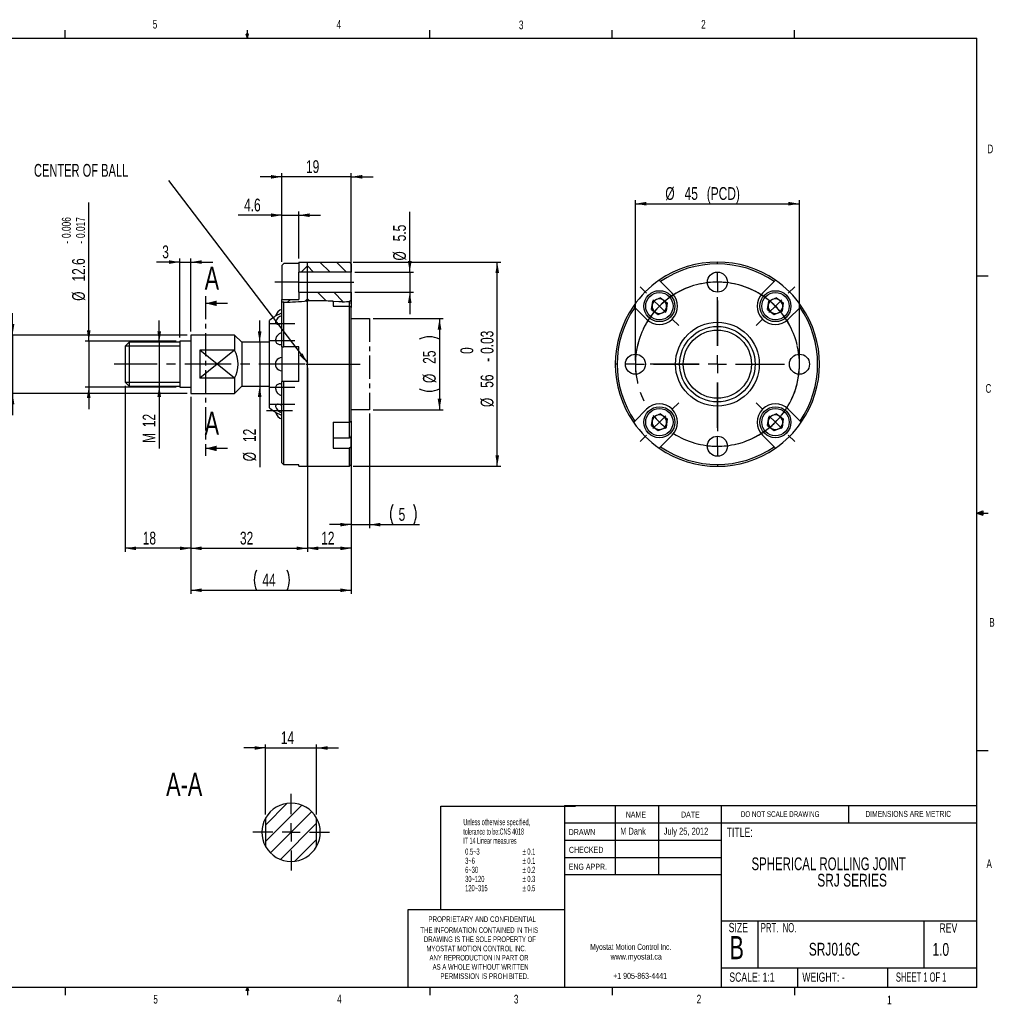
# Model space of a CAD drawing. Extents: x 11 to 421, y 5 to 275.
# Tile 2 of 2: x 153 to 421, y 5 to 275. Entities that reach past the tile are written whole.
import ezdxf
from ezdxf.enums import TextEntityAlignment as Align

# ---------------------------------------------------------------- set-up
doc = ezdxf.new("R2010")
doc.units = 0
doc.linetypes.add('CENTER', pattern=[10.16, 6.35, -1.27, 1.27, -1.27])
doc.linetypes.add('CENTERX2', pattern=[20.32, 12.7, -2.54, 2.54, -2.54])
doc.layers.get('0').update_dxf_attribs({"linetype": 'CONTINUOUS'})
doc.layers.add('FORMAT', color=7, linetype='CONTINUOUS')
doc.dimstyles.new('SLDDIMSTYLE0', dxfattribs={"dimtxt": 3.5, "dimasz": 3, "dimexe": 0, "dimexo": 0.0625, "dimgap": 0.875, "dimtad": 1, "dimrnd": 1e-09, "dimzin": 12, "dimsah": 1, "dimcen": 0.09, "dimazin": 3, "dimtfac": 1, "dimtmove": 0, "dimatfit": 3})
doc.dimstyles.new('SLDDIMSTYLE1', dxfattribs={"dimtxt": 3.5, "dimasz": 3, "dimexe": 0, "dimexo": 0.0625, "dimgap": 0.875, "dimtad": 1, "dimrnd": 1e-09, "dimzin": 12, "dimsah": 1, "dimcen": 0.09, "dimazin": 3, "dimtol": 1, "dimtm": 0.03, "dimtfac": 1, "dimtofl": 0, "dimtmove": 0, "dimatfit": 3})
doc.dimstyles.new('SLDDIMSTYLE2', dxfattribs={"dimtxt": 3.5, "dimasz": 3, "dimexe": 0, "dimexo": 0.0625, "dimgap": 0.875, "dimtad": 1, "dimrnd": 1e-09, "dimzin": 12, "dimsah": 1, "dimcen": 0.09, "dimazin": 3, "dimtfac": 1, "dimtofl": 0, "dimtmove": 0, "dimatfit": 3})
doc.dimstyles.new('SLDDIMSTYLE3', dxfattribs={"dimtxt": 3.5, "dimasz": 3, "dimexe": 0, "dimexo": 0.0625, "dimgap": 0.875, "dimtad": 1, "dimrnd": 1e-09, "dimzin": 12, "dimsah": 1, "dimcen": 0.09, "dimazin": 3, "dimtfac": 1, "dimtmove": 0, "dimatfit": 3})
doc.dimstyles.new('SLDDIMSTYLE4', dxfattribs={"dimtxt": 3.5, "dimasz": 3, "dimexe": 0, "dimexo": 0.0625, "dimgap": 0.875, "dimtad": 1, "dimrnd": 1e-09, "dimzin": 12, "dimsah": 1, "dimcen": 0.09, "dimazin": 3, "dimtfac": 1, "dimtmove": 0, "dimatfit": 3})
doc.dimstyles.new('SLDDIMSTYLE5', dxfattribs={"dimtxt": 3.5, "dimasz": 3, "dimexe": 0, "dimexo": 0.0625, "dimgap": 0.875, "dimtad": 1, "dimrnd": 1e-09, "dimzin": 12, "dimsah": 1, "dimcen": 0.09, "dimazin": 3, "dimtol": 1, "dimtp": -0.006, "dimtm": 0.017, "dimtfac": 1, "dimtmove": 0, "dimatfit": 3})
doc.dimstyles.new('SLDDIMSTYLE6', dxfattribs={"dimtxt": 3.5, "dimasz": 3, "dimexe": 0, "dimexo": 0.0625, "dimgap": 0.875, "dimtad": 1, "dimrnd": 1e-09, "dimzin": 12, "dimsah": 1, "dimcen": 0.09, "dimazin": 3, "dimtfac": 1, "dimtofl": 0, "dimtmove": 0, "dimatfit": 3})

# ---------------------------------------------------------------- blocks, each defined once
blk = doc.blocks.new('SW_NOTE_0')
at = {"color": 0, "linetype": 'CONTINUOUS'}
for s, width, p in [('Myostat Motion Control Inc.', 0.661111, (0, 0)), ('www.myostat.ca', 0.7, (5.56, -2.65)), ('+1 905-863-4441', 0.7, (6.29, -7.95))]:
    blk.add_text(s, height=1.651, dxfattribs=dict(at, width=width)).set_placement(p, align=Align.BOTTOM_LEFT)
blk = doc.blocks.new('SW_NOTE_1')
at = {"color": 0, "linetype": 'CONTINUOUS'}
for s, width, p in [('THE INFORMATION CONTAINED IN THIS', 0.657576, (0, 0)), ('DRAWING IS THE SOLE PROPERTY OF', 0.643548, (1, -2.52)), ('MYOSTAT MOTION CONTROL INC. ', 0.65, (1.67, -5.05)), ('ANY REPRODUCTION IN PART OR', 0.648148, (2.51, -7.57)), ('AS A WHOLE WITHOUT WRITTEN', 0.646154, (3.37, -10.1)), ('PERMISSION IS PROHIBITED.', 0.672, (5.5, -12.62))]:
    blk.add_text(s, height=1.524, dxfattribs=dict(at, width=width)).set_placement(p, align=Align.BOTTOM_LEFT)
blk = doc.blocks.new('SW_NOTE_2')
at = {"color": 0, "linetype": 'CONTINUOUS'}
for s, width, p in [('SPHERICAL ROLLING JOINT', 0.669565, (0, 0)), ('SRJ SERIES', 0.7, (18.03, -4.5))]:
    blk.add_text(s, height=3.5, dxfattribs=dict(at, width=width)).set_placement(p, align=Align.BOTTOM_LEFT)
blk = doc.blocks.new('*D4')
at = {"color": 7, "linetype": 'CONTINUOUS'}
for p, q in [((249.4, 167.37), (249.4, 135.87)), ((244.4, 164.28), (244.4, 135.87)), ((244.4, 136.87), (238.4, 136.87)), ((244.4, 136.87), (249.4, 136.87)), ((249.4, 136.87), (263.15, 136.87))]:
    blk.add_line(p, q, dxfattribs=at)
for centre, start, end in [((261.36, 139.65), 153.4349, 206.5651), ((256.01, 139.65), 333.4349, 26.5651)]:
    blk.add_arc(centre, 6.21, start, end, dxfattribs=at)
for points in [[(244.4, 136.87), (241.4, 137.37), (241.4, 136.37)], [(249.4, 136.87), (252.4, 136.37), (252.4, 137.37)]]:
    blk.add_solid(points, dxfattribs=at)
at = {"color": 7, "linetype": 'CONTINUOUS', "width": 0.7}
blk.add_text('5', height=3.5, dxfattribs=at).set_placement((257.39, 136.87), align=Align.BOTTOM_LEFT)
blk = doc.blocks.new('*D5')
at = {"color": 7, "linetype": 'CONTINUOUS'}
for p, q in [((244.9, 208.87), (285.45, 208.87)), ((284.45, 152.87), (284.45, 208.87)), ((244.9, 152.87), (285.45, 152.87))]:
    blk.add_line(p, q, dxfattribs=at)
for points in [[(284.45, 208.87), (283.95, 205.87), (284.95, 205.87)], [(284.45, 152.87), (284.95, 155.87), (283.95, 155.87)]]:
    blk.add_solid(points, dxfattribs=at)
at = {"color": 7, "linetype": 'CONTINUOUS', "width": 0.7}
for s, p in [('0.03', (284.45, 183.68)), ('0', (278.9, 183.68)), ('-', (284.45, 181.49)), ('56', (284.45, 174.39)), ('%%c', (284.45, 169.11))]:
    blk.add_text(s, height=3.5, rotation=90, dxfattribs=at).set_placement(p, align=Align.BOTTOM_LEFT)
blk = doc.blocks.new('*D6')
at = {"color": 7, "linetype": 'CONTINUOUS'}
for p, q in [((250.4, 193.37), (269.62, 193.37)), ((268.62, 193.37), (268.62, 168.37)), ((250.4, 168.37), (269.62, 168.37))]:
    blk.add_line(p, q, dxfattribs=at)
for centre, start, end in [((265.85, 182.18), 63.4349, 116.5651), ((265.85, 179.67), 243.4349, 296.5651)]:
    blk.add_arc(centre, 6.21, start, end, dxfattribs=at)
for points in [[(268.62, 193.37), (268.12, 190.37), (269.12, 190.37)], [(268.62, 168.37), (269.12, 171.37), (268.12, 171.37)]]:
    blk.add_solid(points, dxfattribs=at)
at = {"color": 7, "linetype": 'CONTINUOUS', "width": 0.7}
for s, p in [('25', (268.62, 180.97)), ('%%c', (268.62, 175.7))]:
    blk.add_text(s, height=3.5, rotation=90, dxfattribs=at).set_placement(p, align=Align.BOTTOM_LEFT)
blk = doc.blocks.new('*D7')
at = {"color": 7, "linetype": 'CONTINUOUS'}
for p, q in [((197.4, 208.87), (190.97, 208.87)), ((197.4, 188.17), (197.4, 209.87)), ((197.4, 208.87), (200.4, 208.87)), ((200.4, 189.87), (200.4, 209.87)), ((200.4, 208.87), (206.4, 208.87))]:
    blk.add_line(p, q, dxfattribs=at)
for points in [[(197.4, 208.87), (194.4, 209.37), (194.4, 208.37)], [(200.4, 208.87), (203.4, 208.37), (203.4, 209.37)]]:
    blk.add_solid(points, dxfattribs=at)
at = {"color": 7, "linetype": 'CONTINUOUS', "width": 0.7}
blk.add_text('3', height=3.5, dxfattribs=at).set_placement((192.56, 208.87), align=Align.BOTTOM_LEFT)
blk = doc.blocks.new('*D8')
at = {"color": 7, "linetype": 'CONTINUOUS'}
for p, q in [((225.4, 232.25), (219.4, 232.25)), ((225.4, 208.96), (225.4, 233.25)), ((244.4, 232.25), (225.4, 232.25)), ((244.4, 197.45), (244.4, 233.25)), ((244.4, 232.25), (250.4, 232.25))]:
    blk.add_line(p, q, dxfattribs=at)
for points in [[(225.4, 232.25), (222.4, 232.75), (222.4, 231.75)], [(244.4, 232.25), (247.4, 231.75), (247.4, 232.75)]]:
    blk.add_solid(points, dxfattribs=at)
at = {"color": 7, "linetype": 'CONTINUOUS', "width": 0.7}
blk.add_text('19', height=3.5, dxfattribs=at).set_placement((231.99, 232.25), align=Align.BOTTOM_LEFT)
blk = doc.blocks.new('*D9')
at = {"color": 7, "linetype": 'CONTINUOUS'}
for p, q in [((172.4, 187.17), (172.4, 225.19)), ((196.4, 187.17), (171.4, 187.17)), ((172.4, 187.17), (172.4, 174.57)), ((196.4, 174.57), (171.4, 174.57)), ((172.4, 174.57), (172.4, 168.57))]:
    blk.add_line(p, q, dxfattribs=at)
for points in [[(172.4, 187.17), (172.9, 190.17), (171.9, 190.17)], [(172.4, 174.57), (171.9, 171.57), (172.9, 171.57)]]:
    blk.add_solid(points, dxfattribs=at)
at = {"color": 7, "linetype": 'CONTINUOUS', "width": 0.7}
for s, height, p in [('0.006', 2.45, (168.22, 215.46)), ('0.017', 2.45, (172.11, 215.46)), ('-', 2.45, (168.22, 213.93)), ('-', 2.45, (172.11, 213.93)), ('12.6', 3.5, (172.4, 203.53)), ('%%c', 3.5, (172.4, 198.25))]:
    blk.add_text(s, height=height, rotation=90, dxfattribs=at).set_placement(p, align=Align.BOTTOM_LEFT)
blk = doc.blocks.new('*D10')
at = {"color": 7, "linetype": 'CONTINUOUS'}
for p, q in [((182.4, 174.94), (182.4, 129.37)), ((200.4, 171.87), (200.4, 129.37)), ((200.4, 130.37), (182.4, 130.37))]:
    blk.add_line(p, q, dxfattribs=at)
for points in [[(182.4, 130.37), (185.4, 129.87), (185.4, 130.87)], [(200.4, 130.37), (197.4, 130.87), (197.4, 129.87)]]:
    blk.add_solid(points, dxfattribs=at)
at = {"color": 7, "linetype": 'CONTINUOUS', "width": 0.7}
blk.add_text('18', height=3.5, dxfattribs=at).set_placement((187.22, 130.37), align=Align.BOTTOM_LEFT)
blk = doc.blocks.new('*D11')
at = {"color": 7, "linetype": 'CONTINUOUS'}
for p, q in [((232.4, 179.87), (232.4, 129.37)), ((200.4, 171.87), (200.4, 129.37)), ((200.4, 130.37), (232.4, 130.37))]:
    blk.add_line(p, q, dxfattribs=at)
for points in [[(200.4, 130.37), (203.4, 129.87), (203.4, 130.87)], [(232.4, 130.37), (229.4, 130.87), (229.4, 129.87)]]:
    blk.add_solid(points, dxfattribs=at)
at = {"color": 7, "linetype": 'CONTINUOUS', "width": 0.7}
blk.add_text('32', height=3.5, dxfattribs=at).set_placement((213.88, 130.37), align=Align.BOTTOM_LEFT)
blk = doc.blocks.new('*D12')
at = {"color": 7, "linetype": 'CONTINUOUS'}
for p, q in [((232.4, 179.87), (232.4, 129.37)), ((244.4, 152.37), (244.4, 129.37)), ((244.4, 130.37), (232.4, 130.37))]:
    blk.add_line(p, q, dxfattribs=at)
for points in [[(232.4, 130.37), (235.4, 129.87), (235.4, 130.87)], [(244.4, 130.37), (241.4, 130.87), (241.4, 129.87)]]:
    blk.add_solid(points, dxfattribs=at)
at = {"color": 7, "linetype": 'CONTINUOUS', "width": 0.7}
blk.add_text('12', height=3.5, dxfattribs=at).set_placement((236.16, 130.37), align=Align.BOTTOM_LEFT)
blk = doc.blocks.new('*D13')
at = {"color": 7, "linetype": 'CONTINUOUS'}
for p, q in [((200.4, 171.87), (200.4, 117.87)), ((244.4, 152.37), (244.4, 117.87)), ((200.4, 118.87), (244.4, 118.87))]:
    blk.add_line(p, q, dxfattribs=at)
for centre, start, end in [((224, 121.65), 153.4349, 206.5651), ((221.24, 121.65), 333.4349, 26.5651)]:
    blk.add_arc(centre, 6.21, start, end, dxfattribs=at)
for points in [[(200.4, 118.87), (203.4, 118.37), (203.4, 119.37)], [(244.4, 118.87), (241.4, 119.37), (241.4, 118.37)]]:
    blk.add_solid(points, dxfattribs=at)
at = {"color": 7, "linetype": 'CONTINUOUS', "width": 0.7}
blk.add_text('44', height=3.5, dxfattribs=at).set_placement((220.03, 118.87), align=Align.BOTTOM_LEFT)
blk = doc.blocks.new('*D14')
at = {"color": 7, "linetype": 'CONTINUOUS'}
for p, q in [((225.4, 221.72), (213.43, 221.72)), ((225.4, 208.96), (225.4, 222.72)), ((225.4, 221.72), (230, 221.72)), ((230, 209.87), (230, 222.72)), ((230, 221.72), (236, 221.72))]:
    blk.add_line(p, q, dxfattribs=at)
for points in [[(225.4, 221.72), (222.4, 222.22), (222.4, 221.22)], [(230, 221.72), (233, 221.22), (233, 222.22)]]:
    blk.add_solid(points, dxfattribs=at)
at = {"color": 7, "linetype": 'CONTINUOUS', "width": 0.7}
blk.add_text('4.6', height=3.5, dxfattribs=at).set_placement((215.01, 221.72), align=Align.BOTTOM_LEFT)
blk = doc.blocks.new('*D15')
at = {"color": 7, "linetype": 'CONTINUOUS'}
for p, q in [((260.45, 206.12), (260.45, 222.61)), ((245.4, 206.12), (261.45, 206.12)), ((260.45, 206.12), (260.45, 200.62)), ((245.4, 200.62), (261.45, 200.62)), ((260.45, 200.62), (260.45, 194.62))]:
    blk.add_line(p, q, dxfattribs=at)
for points in [[(260.45, 206.12), (260.95, 209.12), (259.95, 209.12)], [(260.45, 200.62), (259.95, 197.62), (260.95, 197.62)]]:
    blk.add_solid(points, dxfattribs=at)
at = {"color": 7, "linetype": 'CONTINUOUS', "width": 0.7}
for s, p in [('5.5', (260.45, 214.56)), ('%%c', (260.45, 209.29))]:
    blk.add_text(s, height=3.5, rotation=90, dxfattribs=at).set_placement(p, align=Align.BOTTOM_LEFT)
blk = doc.blocks.new('*D16')
at = {"color": 7, "linetype": 'CONTINUOUS'}
for p, q in [((191.74, 186.87), (191.74, 192.87)), ((191.74, 186.87), (191.74, 174.87)), ((191.74, 174.87), (191.74, 157.72))]:
    blk.add_line(p, q, dxfattribs=at)
for points in [[(191.74, 186.87), (192.24, 189.87), (191.24, 189.87)], [(191.74, 174.87), (191.24, 171.87), (192.24, 171.87)]]:
    blk.add_solid(points, dxfattribs=at)
at = {"color": 7, "linetype": 'CONTINUOUS', "width": 0.7}
for s, p in [('12', (191.74, 163.59)), ('M', (191.74, 159.3))]:
    blk.add_text(s, height=3.5, rotation=90, dxfattribs=at).set_placement(p, align=Align.BOTTOM_LEFT)
blk = doc.blocks.new('*D17')
at = {"color": 7, "linetype": 'CONTINUOUS'}
for p, q in [((151.51, 188.87), (151.51, 194.87)), ((199.4, 188.87), (150.51, 188.87)), ((151.51, 188.87), (151.51, 172.87)), ((199.4, 172.87), (150.51, 172.87)), ((151.51, 172.87), (151.51, 166.87))]:
    blk.add_line(p, q, dxfattribs=at)
for points in [[(151.51, 188.87), (152.01, 191.87), (151.01, 191.87)], [(151.51, 172.87), (151.01, 169.87), (152.01, 169.87)]]:
    blk.add_solid(points, dxfattribs=at)
at = {"color": 7, "linetype": 'CONTINUOUS', "width": 0.7}
for s, p in [('16', (151.51, 180.97)), ('%%c', (151.51, 175.7))]:
    blk.add_text(s, height=3.5, rotation=90, dxfattribs=at).set_placement(p, align=Align.BOTTOM_LEFT)
blk = doc.blocks.new('*D18')
at = {"color": 7, "linetype": 'CONTINUOUS'}
for p, q in [((219.29, 186.87), (219.29, 192.87)), ((219.29, 186.87), (219.29, 174.87)), ((219.29, 174.87), (219.29, 152.66))]:
    blk.add_line(p, q, dxfattribs=at)
for points in [[(219.29, 186.87), (219.79, 189.87), (218.79, 189.87)], [(219.29, 174.87), (218.79, 171.87), (219.79, 171.87)]]:
    blk.add_solid(points, dxfattribs=at)
at = {"color": 7, "linetype": 'CONTINUOUS', "width": 0.7}
for s, p in [('12', (219.29, 159.52)), ('%%c', (219.29, 154.24))]:
    blk.add_text(s, height=3.5, rotation=90, dxfattribs=at).set_placement(p, align=Align.BOTTOM_LEFT)
blk = doc.blocks.new('SW_NOTE_3')
at = {"color": 0, "linetype": 'CONTINUOUS'}
blk.add_line((-38.11, 50.02), (0, 0), dxfattribs=at)
blk.add_solid([(0, 0), (-1.42, 2.69), (-2.22, 2.08)], dxfattribs=at)
at = {"color": 0, "linetype": 'CONTINUOUS', "width": 0.65}
blk.add_text('CENTER OF BALL', height=3.5, dxfattribs=at).set_placement((-75.02, 50.02), align=Align.BOTTOM_LEFT)
blk = doc.blocks.new('*D20')
at = {"color": 7, "linetype": 'CONTINUOUS'}
for p, q in [((322.33, 181.87), (322.33, 225.87)), ((322.33, 224.87), (367.33, 224.87)), ((367.33, 181.87), (367.33, 225.87))]:
    blk.add_line(p, q, dxfattribs=at)
for points in [[(322.33, 224.87), (325.33, 224.37), (325.33, 225.37)], [(367.33, 224.87), (364.33, 225.37), (364.33, 224.37)]]:
    blk.add_solid(points, dxfattribs=at)
at = {"color": 7, "linetype": 'CONTINUOUS', "width": 0.7}
for s, p in [('%%c', (330.55, 224.87)), (' (PCD)', (341, 224.87)), ('45', (335.83, 224.87))]:
    blk.add_text(s, height=3.5, rotation=360, dxfattribs=at).set_placement(p, align=Align.BOTTOM_LEFT)
blk = doc.blocks.new('SW_CENTERMARKSYMBOL_0')
at = {"color": 0, "linetype": 'CONTINUOUS'}
for p, q in [((0, 5), (0, 5.25)), ((0, 0), (0, 2.5)), ((0, 0), (0, -2.5)), ((0, -17.5), (0, -4.09)), ((0, -22.5), (0, -20)), ((-27.5, -22.5), (-27.75, -22.5)), ((-22.5, -22.5), (-25, -22.5)), ((-22.5, -22.5), (-20, -22.5)), ((-5, -22.5), (-18.41, -22.5)), ((0, -22.5), (-2.5, -22.5)), ((0, -22.5), (0, -25)), ((0, -22.5), (2.5, -22.5)), ((5, -22.5), (18.41, -22.5)), ((0, -27.5), (0, -40.91)), ((0, -45), (0, -42.5)), ((0, -45), (0, -47.5)), ((0, -50), (0, -50.25))]:
    blk.add_line(p, q, dxfattribs=at)
at = {"color": 0, "linetype": 'CENTERX2'}
for p, q in [((0, -5), (0, -17.5)), ((-17.5, -22.5), (-5, -22.5)), ((0, -40), (0, -27.5))]:
    blk.add_line(p, q, dxfattribs=at)
at = {"color": 0, "linetype": 'CONTINUOUS'}
for start, end in [(90, 96.3662), (83.6338, 90), (173.6338, 180), (180, 186.3662), (192.7324, 193.369), (256.631, 257.2676), (263.6338, 270), (270, 276.3662)]:
    blk.add_arc((0, -22.5), 22.5, start, end, dxfattribs=at)
at = {"color": 0, "linetype": 'CENTERX2'}
for start, end in [(102.7324, 167.2676), (282.7324, 77.2676)]:
    blk.add_arc((0, -22.5), 22.5, start, end, dxfattribs=at)
blk = doc.blocks.new('SW_CENTERMARKSYMBOL_1')
at = {"color": 0, "linetype": 'CONTINUOUS'}
for p, q in [((-3.54, 3.54), (-5.3, 5.3)), ((35.36, 3.54), (37.12, 5.3)), ((0, 0), (-1.77, 1.77)), ((0, 0), (1.77, -1.77)), ((15.91, -10.91), (15.91, 2.5)), ((31.82, 0), (30.05, -1.77)), ((31.82, 0), (33.59, 1.77)), ((3.54, -3.54), (5.3, -5.3)), ((28.28, -3.54), (26.52, -5.3)), ((15.91, -15.91), (15.91, -13.41)), ((10.91, -15.91), (-2.5, -15.91)), ((15.91, -15.91), (13.41, -15.91)), ((15.91, -15.91), (15.91, -18.41)), ((15.91, -15.91), (18.41, -15.91)), ((20.91, -15.91), (34.32, -15.91)), ((15.91, -20.91), (15.91, -34.32)), ((28.28, -28.28), (26.52, -26.52)), ((31.82, -31.82), (30.05, -30.05)), ((31.82, -31.82), (33.59, -33.59)), ((35.36, -35.36), (37.12, -37.12))]:
    blk.add_line(p, q, dxfattribs=at)
at = {"color": 0, "linetype": 'CENTERX2'}
for start, end in [(57.7324, 122.2676), (327.7324, 32.2676)]:
    blk.add_arc((15.91, -15.91), 22.5, start, end, dxfattribs=at)
at = {"color": 0, "linetype": 'CONTINUOUS'}
for start, end in [(128.6338, 135), (45, 51.3662), (135, 141.3662), (38.6338, 45), (147.7324, 154.0986), (308.6338, 315), (315, 321.3662), (295.9014, 302.2676)]:
    blk.add_arc((15.91, -15.91), 22.5, start, end, dxfattribs=at)
blk = doc.blocks.new('SW_CENTERMARKSYMBOL_2')
at = {"color": 0, "linetype": 'CONTINUOUS'}
for p, q in [((35.36, 35.36), (37.12, 37.12)), ((15.91, 20.91), (15.91, 34.32)), ((31.82, 31.82), (33.59, 33.59)), ((31.82, 31.82), (30.05, 30.05)), ((28.28, 28.28), (26.52, 26.52)), ((15.91, 15.91), (15.91, 18.41)), ((10.91, 15.91), (-2.5, 15.91)), ((15.91, 15.91), (13.41, 15.91)), ((15.91, 15.91), (15.91, 13.41)), ((15.91, 15.91), (18.41, 15.91)), ((20.91, 15.91), (34.32, 15.91)), ((15.91, 10.91), (15.91, -2.5)), ((3.54, 3.54), (5.3, 5.3)), ((28.28, 3.54), (26.52, 5.3)), ((0, 0), (-1.77, -1.77)), ((0, 0), (1.77, 1.77)), ((31.82, 0), (30.05, 1.77)), ((31.82, 0), (33.59, -1.77)), ((-3.54, -3.54), (-5.3, -5.3)), ((35.36, -3.54), (37.12, -5.3))]:
    blk.add_line(p, q, dxfattribs=at)
at = {"color": 0, "linetype": 'CENTERX2'}
for start, end in [(57.7324, 212.2676), (327.7324, 32.2676), (237.7324, 302.2676)]:
    blk.add_arc((15.91, 15.91), 22.5, start, end, dxfattribs=at)
at = {"color": 0, "linetype": 'CONTINUOUS'}
for start, end in [(45, 51.3662), (38.6338, 45), (218.6338, 225), (225, 231.3662), (308.6338, 315), (315, 321.3662)]:
    blk.add_arc((15.91, 15.91), 22.5, start, end, dxfattribs=at)
blk = doc.blocks.new('*D26')
at = {"color": 7, "linetype": 'CONTINUOUS'}
for p, q in [((220.91, 75.62), (214.91, 75.62)), ((220.91, 57.38), (220.91, 76.62)), ((220.91, 75.62), (234.91, 75.62)), ((234.91, 57.38), (234.91, 76.62)), ((234.91, 75.62), (240.91, 75.62))]:
    blk.add_line(p, q, dxfattribs=at)
for points in [[(220.91, 75.62), (217.91, 76.12), (217.91, 75.12)], [(234.91, 75.62), (237.91, 75.12), (237.91, 76.12)]]:
    blk.add_solid(points, dxfattribs=at)
at = {"color": 7, "linetype": 'CONTINUOUS', "width": 0.7}
blk.add_text('14', height=3.5, dxfattribs=at).set_placement((225.09, 75.62), align=Align.BOTTOM_LEFT)
blk = doc.blocks.new('SW_CENTERMARKSYMBOL_4')
at = {"color": 0, "linetype": 'CONTINUOUS'}
for p, q in [((0, 5), (0, 10.5)), ((-5, 0), (-10.5, 0)), ((0, 0), (-2.5, 0)), ((0, 0), (0, 2.5)), ((0, 0), (0, -2.5)), ((0, 0), (2.5, 0)), ((5, 0), (10.5, 0)), ((0, -5), (0, -10.5))]:
    blk.add_line(p, q, dxfattribs=at)

msp = doc.modelspace()

# ---------------------------------------------------------------- linework, layer by layer
at = {"color": 7, "linetype": 'CONTINUOUS'}
for p, q in [((15.907, 270.309), (415.957, 270.309)), ((165.919, 270.309), (165.919, 272.463)), ((215.925, 270.309), (215.589, 271.374)), ((216.244, 271.374), (215.589, 271.374)), ((215.747, 271.374), (215.925, 270.309)), ((215.925, 270.309), (215.925, 272.463)), ((215.925, 270.309), (216.244, 271.374)), ((216.05, 271.374), (215.925, 270.309)), ((265.932, 270.309), (265.932, 272.463)), ((315.938, 270.309), (315.938, 272.463)), ((365.944, 270.309), (365.944, 272.463)), ((415.957, 9.959), (415.957, 270.309)), ((225.403, 207.955), (225.403, 203.369)), ((230.003, 208.463), (225.903, 208.463)), ((230.003, 208.869), (232.403, 208.869)), ((230.003, 208.869), (230.003, 206.119)), ((232.403, 208.869), (243.903, 208.869)), ((232.403, 206.119), (232.403, 208.869)), ((238.584, 206.119), (235.834, 208.869)), ((243.074, 206.119), (240.324, 208.869)), ((243.903, 208.869), (244.403, 208.369)), ((244.403, 208.369), (244.403, 206.119)), ((232.403, 206.119), (230.003, 206.119)), ((230.003, 200.619), (230.003, 206.119)), ((230.712, 206.119), (232.403, 207.809)), ((234.093, 206.119), (232.403, 207.809)), ((244.403, 206.119), (232.403, 206.119)), ((232.403, 200.619), (232.403, 206.119)), ((244.403, 200.619), (244.403, 206.119)), ((225.403, 203.369), (225.403, 198.619)), ((328.887, 203.885), (329.246, 203.525)), ((332.458, 200.314), (329.246, 203.525)), ((360.418, 203.525), (357.207, 200.314)), ((360.418, 203.525), (360.777, 203.885)), ((415.957, 205.112), (419.132, 205.112)), ((230.003, 200.619), (232.403, 200.619)), ((230.003, 200.619), (230.003, 198.619)), ((232.403, 200.619), (244.403, 200.619)), ((232.403, 198.214), (232.403, 200.619)), ((237.494, 198.227), (235.103, 200.619)), ((242.21, 198.002), (239.593, 200.619)), ((244.403, 200.299), (244.084, 200.619)), ((244.403, 200.619), (244.403, 198.44)), ((210.456, 197.551), (204.456, 197.551)), ((225.403, 198.619), (230.003, 198.619)), ((225.403, 197.854), (225.403, 198.619)), ((225.403, 185.619), (225.403, 197.854)), ((225.903, 197.851), (225.403, 197.854)), ((225.903, 185.619), (225.903, 197.851)), ((226.955, 197.871), (227.702, 198.619)), ((227.848, 197.91), (228.243, 197.935)), ((231.744, 198.171), (232.403, 198.829)), ((232.007, 198.186), (232.519, 198.218)), ((232.986, 198.246), (232.403, 198.829)), ((232.403, 152.869), (232.403, 198.214)), ((238.098, 198.198), (239.203, 198.144)), ((239.403, 198.133), (239.403, 196.814)), ((244.403, 198.44), (244.403, 196.454)), ((326.777, 195.892), (327.082, 198.193)), ((329.227, 199.079), (327.082, 198.193)), ((329.227, 199.079), (331.067, 197.665)), ((331.067, 197.665), (330.762, 195.364)), ((358.597, 195.892), (358.902, 198.193)), ((361.047, 199.079), (358.902, 198.193)), ((361.047, 199.079), (362.887, 197.665)), ((362.887, 197.665), (362.582, 195.364)), ((223.649, 194.083), (225.403, 194.975)), ((239.403, 196.814), (243.903, 196.814)), ((243.903, 164.923), (243.903, 196.814)), ((244.403, 196.454), (243.903, 196.814)), ((244.403, 165.283), (244.403, 196.454)), ((322.175, 196.454), (321.816, 196.814)), ((322.175, 196.454), (325.387, 193.243)), ((326.777, 195.892), (328.617, 194.478)), ((328.617, 194.478), (330.762, 195.364)), ((358.597, 195.892), (360.437, 194.478)), ((360.437, 194.478), (362.582, 195.364)), ((364.278, 193.243), (367.489, 196.454)), ((367.848, 196.814), (367.489, 196.454)), ((222.01, 180.869), (222.01, 192.837)), ((183.478, 186.869), (182.403, 185.794)), ((197.403, 186.869), (183.478, 186.869)), ((183.478, 186.869), (183.478, 174.869)), ((200.403, 187.169), (197.403, 187.169)), ((197.403, 187.169), (197.403, 174.569)), ((197.403, 186.869), (197.403, 186.817)), ((212.403, 188.869), (200.403, 188.869)), ((200.403, 188.869), (200.403, 172.869)), ((214.403, 186.869), (212.403, 188.869)), ((212.403, 188.869), (212.403, 184.742)), ((222.01, 186.869), (214.403, 186.869)), ((214.403, 186.869), (214.403, 174.869)), ((182.403, 185.794), (182.403, 175.944)), ((197.403, 185.794), (182.403, 185.794)), ((212.403, 184.742), (202.903, 184.742)), ((202.903, 184.742), (202.903, 176.996)), ((212.403, 184.742), (202.903, 176.996)), ((212.403, 176.996), (202.903, 184.742)), ((225.403, 185.619), (225.903, 185.619)), ((225.403, 185.619), (225.403, 176.119)), ((230.003, 185.619), (225.903, 185.619)), ((230.003, 176.119), (230.003, 185.619)), ((222.01, 168.9), (222.01, 180.869)), ((182.403, 175.944), (183.478, 174.869)), ((182.403, 175.944), (197.403, 175.944)), ((212.403, 176.996), (202.903, 176.996)), ((212.403, 176.996), (212.403, 172.869)), ((225.903, 176.119), (225.403, 176.119)), ((225.403, 153.782), (225.403, 176.119)), ((225.903, 153.274), (225.903, 176.119)), ((230.003, 176.119), (225.903, 176.119)), ((183.478, 174.869), (197.403, 174.869)), ((197.403, 174.569), (200.403, 174.569)), ((200.403, 172.869), (212.403, 172.869)), ((212.403, 172.869), (214.403, 174.869)), ((214.403, 174.869), (222.01, 174.869)), ((225.403, 166.762), (223.649, 167.654)), ((325.387, 168.494), (322.175, 165.283)), ((367.489, 165.283), (364.278, 168.494)), ((239.403, 164.923), (243.903, 164.923)), ((239.403, 164.923), (239.403, 157.852)), ((243.903, 164.923), (244.403, 165.283)), ((244.403, 165.283), (244.403, 161.209)), ((321.816, 164.923), (322.175, 165.283)), ((326.777, 164.072), (327.082, 166.373)), ((329.227, 167.259), (327.082, 166.373)), ((329.227, 167.259), (331.067, 165.845)), ((331.067, 165.845), (330.762, 163.544)), ((358.597, 164.072), (358.902, 166.373)), ((361.047, 167.259), (358.902, 166.373)), ((361.047, 167.259), (362.887, 165.845)), ((362.887, 165.845), (362.582, 163.544)), ((367.489, 165.283), (367.848, 164.923)), ((326.777, 164.072), (328.617, 162.658)), ((328.617, 162.658), (330.762, 163.544)), ((358.597, 164.072), (360.437, 162.658)), ((360.437, 162.658), (362.582, 163.544)), ((239.403, 160.709), (243.903, 160.709)), ((244.403, 158.212), (244.403, 161.209)), ((329.246, 158.212), (332.458, 161.423)), ((357.207, 161.423), (360.418, 158.212)), ((210.456, 157.764), (204.456, 157.764)), ((239.403, 157.852), (243.903, 157.852)), ((244.403, 158.212), (243.903, 157.852)), ((243.903, 152.869), (243.903, 157.852)), ((244.403, 153.369), (244.403, 158.212)), ((329.246, 158.212), (328.887, 157.852)), ((360.777, 157.852), (360.418, 158.212)), ((230.003, 153.274), (225.903, 153.274)), ((230.003, 152.869), (230.003, 153.274)), ((230.003, 152.869), (232.403, 152.869)), ((232.403, 152.869), (243.903, 152.869)), ((243.903, 152.869), (244.403, 153.369)), ((415.957, 140.025), (417.663, 140.635)), ((417.663, 140.635), (417.663, 139.451)), ((415.957, 140.025), (417.663, 140.254)), ((415.957, 140.025), (419.132, 140.025)), ((415.957, 140.025), (417.663, 139.451)), ((415.957, 140.025), (417.663, 139.763)), ((415.957, 74.937), (419.132, 74.937)), ((220.912, 54.491), (226.862, 60.442)), ((220.912, 50.001), (230.859, 59.949)), ((302.919, 59.853), (415.957, 59.853)), ((302.919, 59.853), (302.919, 9.959)), ((316.817, 59.853), (316.817, 40.803)), ((328.717, 59.853), (328.717, 40.803)), ((345.885, 59.853), (345.885, 9.959)), ((380.921, 55.091), (380.921, 59.853)), ((222.255, 46.854), (233.569, 58.168)), ((220.912, 56.384), (220.912, 48.638)), ((224.965, 45.074), (234.912, 55.021)), ((234.912, 48.638), (234.912, 56.384)), ((302.919, 55.091), (415.957, 55.091)), ((228.961, 44.58), (234.912, 50.531)), ((302.919, 50.328), (345.885, 50.328)), ((302.919, 45.566), (345.885, 45.566)), ((345.885, 40.803), (302.919, 40.803)), ((259.953, 31.278), (259.953, 9.959)), ((302.919, 31.278), (259.953, 31.278)), ((345.885, 28.243), (415.957, 28.243)), ((355.932, 28.243), (355.932, 15.366)), ((401.43, 28.243), (401.43, 15.366)), ((345.885, 15.366), (415.957, 15.366)), ((366.793, 15.366), (366.793, 9.959)), ((391.48, 15.366), (391.48, 9.959)), ((415.957, 9.959), (15.907, 9.959)), ((165.919, 9.959), (165.919, 7.805)), ((215.589, 9.081), (215.925, 9.959)), ((216.244, 9.081), (215.589, 9.081)), ((215.925, 9.959), (215.925, 7.805)), ((215.925, 9.959), (216.244, 9.081)), ((265.932, 9.959), (265.932, 7.805)), ((315.938, 9.959), (315.938, 7.805)), ((365.944, 9.959), (365.944, 7.805))]:
    msp.add_line(p, q, dxfattribs=at)
at = {"color": 7, "linetype": 'CENTERX2'}
for p, q in [((230.003, 203.369), (223.403, 203.369)), ((230.003, 203.369), (232.403, 203.369)), ((232.403, 203.369), (246.403, 203.369)), ((228.941, 191.914), (221.857, 191.914)), ((228.941, 187.246), (221.857, 187.246)), ((231.803, 180.869), (179.398, 180.869)), ((232.003, 180.869), (234.062, 180.869)), ((234.113, 180.869), (247.639, 180.869)), ((228.941, 174.491), (221.857, 174.491)), ((228.299, 168.114), (221.186, 168.114)), ((228.941, 169.823), (221.857, 169.823))]:
    msp.add_line(p, q, dxfattribs=at)
at = {"color": 8, "linetype": 'CONTINUOUS'}
for p, q in [((230.003, 203.369), (225.403, 203.369)), ((243.903, 196.814), (243.903, 198.185)), ((243.903, 160.709), (243.903, 164.923))]:
    msp.add_line(p, q, dxfattribs=at)
at = {"color": 7, "linetype": 'CENTER'}
for p, q in [((204.456, 199.551), (204.456, 155.764)), ((244.403, 193.369), (249.403, 193.369)), ((249.403, 193.369), (249.403, 168.369)), ((249.403, 168.369), (244.403, 168.369))]:
    msp.add_line(p, q, dxfattribs=at)
at = {"color": 7, "linetype": 'CONTINUOUS'}
for points in [[(225.403, 207.955), (225.461, 208.015), (225.903, 208.463)], [(239.403, 198.133), (240.995, 198.048), (241.792, 198.013), (242.589, 197.998), (243.115, 198.014), (243.381, 198.041), (243.642, 198.094), (243.903, 198.185)], [(241.903, 198.01), (242.431, 197.998), (242.524, 197.999)], [(223.701, 192.106), (223.77, 192.022), (223.865, 191.955), (223.985, 191.908), (224.127, 191.88), (224.29, 191.873), (224.471, 191.886), (224.665, 191.92), (224.87, 191.973), (225.082, 192.045), (225.297, 192.134), (225.403, 192.184)], [(197.403, 186.817), (197.403, 186.664), (197.403, 186.412), (197.403, 186.065), (197.403, 185.629), (197.403, 185.111), (197.403, 184.521), (197.403, 183.869), (197.403, 183.165), (197.403, 182.421), (197.403, 181.652), (197.403, 180.869), (197.403, 180.085), (197.403, 179.316), (197.403, 178.572), (197.403, 177.869), (197.403, 177.216), (197.403, 176.626), (197.403, 176.108), (197.403, 175.672), (197.403, 175.325), (197.403, 175.073), (197.403, 174.92), (197.403, 174.869), (197.403, 174.869)], [(223.964, 188.486), (223.922, 188.417), (223.814, 188.209), (223.732, 187.994), (223.678, 187.778), (223.651, 187.563), (223.654, 187.355), (223.685, 187.155), (223.744, 186.969), (223.83, 186.799), (223.942, 186.649), (224.078, 186.521), (224.234, 186.417), (224.409, 186.339), (224.599, 186.289), (224.801, 186.267), (225.011, 186.274), (225.226, 186.31), (225.403, 186.361)], [(225.403, 175.376), (225.226, 175.427), (225.011, 175.463), (224.801, 175.47), (224.599, 175.448), (224.409, 175.398), (224.234, 175.321), (224.078, 175.217), (223.942, 175.088), (223.83, 174.938), (223.744, 174.768), (223.685, 174.582), (223.654, 174.383), (223.651, 174.174), (223.678, 173.959), (223.732, 173.743), (223.814, 173.529), (223.922, 173.32), (223.964, 173.251)], [(225.403, 169.553), (225.189, 169.65), (224.975, 169.731), (224.766, 169.793), (224.566, 169.837), (224.378, 169.86), (224.206, 169.863), (224.053, 169.846), (223.922, 169.808), (223.814, 169.751), (223.732, 169.675), (223.678, 169.582), (223.651, 169.474), (223.654, 169.352), (223.667, 169.281)], [(225.403, 153.782), (225.461, 153.723), (225.903, 153.274)]]:
    msp.add_lwpolyline(points, dxfattribs=at)
for centre, radius in [((344.832, 203.369), 2.75), ((328.922, 196.778), 4.25), ((360.742, 196.778), 4.25), ((344.832, 180.869), 11.5), ((344.832, 180.869), 10.356), ((344.832, 180.869), 9.35), ((322.332, 180.869), 2.75), ((367.332, 180.869), 2.75), ((328.922, 164.959), 4.25), ((360.742, 164.959), 4.25), ((344.832, 158.369), 2.75)]:
    msp.add_circle(centre, radius, dxfattribs=at)
at = {"color": 8, "linetype": 'CONTINUOUS'}
for centre in [(328.922, 196.778), (360.742, 196.778), (328.922, 164.959), (360.742, 164.959)]:
    msp.add_circle(centre, 3.75, dxfattribs=at)
at = {"color": 7, "linetype": 'CONTINUOUS'}
for centre, radius, start, end in [((344.832, 180.869), 28, 55.28656, 124.71344), ((344.832, 180.869), 27.5, 55.47568, 124.52432), ((344.832, 180.869), 28, 124.71344, 145.28656), ((344.832, 180.869), 28, 34.71344, 55.28656), ((328.922, 196.778), 5, 225, 45), ((360.742, 196.778), 5, 135, 315), ((222.008, 325.876), 128.084, 271.74231, 274.65479), ((235.224, 139.29), 58.992, 85.9378, 92.741), ((241.323, 203.87), 6.243, 294.40993, 299.56084), ((328.922, 196.778), 2.01, 112.44828, 172.44828), ((328.922, 196.778), 2.01, 52.44828, 112.44828), ((328.922, 196.778), 2.01, 352.44828, 52.44828), ((360.742, 196.778), 2.01, 112.44828, 172.44828), ((360.742, 196.778), 2.01, 52.44828, 112.44828), ((360.742, 196.778), 2.01, 352.44828, 52.44828), ((225.913, 193.623), 2.31, 102.76054, 168.51899), ((344.832, 180.869), 28, 145.28656, 214.71344), ((344.832, 180.869), 27.5, 145.47568, 214.52432), ((328.922, 196.778), 2.01, 172.44828, 232.44828), ((328.922, 196.778), 2.01, 232.44828, 292.44828), ((328.922, 196.778), 2.01, 292.44828, 352.44828), ((360.742, 196.778), 2.01, 172.44828, 232.44828), ((360.742, 196.778), 2.01, 232.44828, 292.44828), ((360.742, 196.778), 2.01, 292.44828, 352.44828), ((344.832, 180.869), 27.5, 325.47568, 34.52432), ((344.832, 180.869), 28, 325.28656, 34.71344), ((232.403, 180.869), 15.851, 123.52293, 130.96815), ((224.135, 192.325), 0.486, 164.43562, 206.81595), ((225.913, 191.914), 2.31, 102.76054, 166.44047), ((225.913, 187.246), 2.31, 123.46331, 147.53913), ((225.76, 187.504), 2.011, 100.24975, 123.89959), ((205.136, 180.869), 8.234, 331.94214, 28.05786), ((225.402, 180.869), 1.802, 89.99384, 270.00616), ((225.913, 174.491), 2.31, 212.46087, 236.53669), ((225.76, 174.233), 2.011, 236.10041, 259.75025), ((232.403, 180.869), 15.851, 229.03185, 236.47707), ((225.913, 168.114), 2.31, 191.48101, 257.23946), ((225.913, 169.823), 2.31, 193.55953, 257.23946), ((328.922, 164.959), 5, 315, 135), ((360.742, 164.959), 5, 45, 225), ((344.832, 180.869), 28, 214.71344, 235.28656), ((328.922, 164.959), 2.01, 172.44828, 232.44828), ((328.922, 164.959), 2.01, 112.44828, 172.44828), ((328.922, 164.959), 2.01, 52.44828, 112.44828), ((328.922, 164.959), 2.01, 352.44828, 52.44828), ((360.742, 164.959), 2.01, 172.44828, 232.44828), ((360.742, 164.959), 2.01, 112.44828, 172.44828), ((360.742, 164.959), 2.01, 52.44828, 112.44828), ((344.832, 180.869), 28, 304.71344, 325.28656), ((360.742, 164.959), 2.01, 352.44828, 52.44828), ((328.922, 164.959), 2.01, 232.44828, 292.44828), ((328.922, 164.959), 2.01, 292.44828, 352.44828), ((360.742, 164.959), 2.01, 232.44828, 292.44828), ((360.742, 164.959), 2.01, 292.44828, 352.44828), ((243.903, 161.209), 0.5, 270, 0), ((344.832, 180.869), 28, 235.28656, 304.71344), ((344.832, 180.869), 27.5, 235.47568, 304.52432), ((227.912, 52.511), 8, 28.95502, 151.04498), ((227.912, 52.511), 8, 151.04498, 208.95502), ((227.912, 52.511), 8, 331.04498, 28.95502), ((227.912, 52.511), 8, 208.95502, 331.04498)]:
    msp.add_arc(centre, radius, start, end, dxfattribs=at)
for points in [[(204.456, 197.551), (207.456, 196.801), (207.456, 198.301)], [(204.456, 157.764), (207.456, 157.014), (207.456, 158.514)]]:
    msp.add_solid(points, dxfattribs=at)
at = {"layer": 'FORMAT'}
for p, q in [((268.949, 31.13), (268.949, 59.705)), ((268.949, 59.705), (305.937, 59.705))]:
    msp.add_line(p, q, dxfattribs=at)

# ---------------------------------------------------------------- block references
at = {"color": 7, "linetype": 'CONTINUOUS'}
for name, p in [('SW_NOTE_3', (232.403, 181.205)), ('SW_CENTERMARKSYMBOL_0', (344.832, 203.369)), ('SW_CENTERMARKSYMBOL_2', (328.922, 164.959)), ('SW_CENTERMARKSYMBOL_1', (328.922, 196.778)), ('SW_CENTERMARKSYMBOL_4', (227.912, 52.511)), ('SW_NOTE_2', (354.189, 41.064)), ('SW_NOTE_1', (263.354, 24.464)), ('SW_NOTE_0', (309.956, 19.762))]:
    msp.add_blockref(name, p, dxfattribs=at)

# ---------------------------------------------------------------- texts
for s, height, width, p in [('5', 2.381, 0.7, (189.959, 272.197)), ('4', 2.381, 0.7, (240.393, 272.156)), ('3', 2.381, 0.7, (290.391, 272)), ('2', 2.381, 0.7, (340.385, 272.17)), ('D', 2.381, 0.7, (418.879, 238.002)), ('C', 2.381, 0.7, (418.368, 172.319)), ('B', 2.381, 0.7, (419.392, 108.159)), ('A-A', 6.35, 0.7, (193.638, 60.576)), ('NAME', 1.651, 0.7, (319.681, 56.053)), ('DATE', 1.651, 0.7, (334.845, 56.053)), ('DO NOT SCALE DRAWING', 1.5875, 0.6475, (351.251, 56.212)), ('DIMENSIONS ARE METRIC', 1.651, 0.666667, (385.416, 56.221)), ('Unless otherwise specified,', 1.7, 0.532164, (275.15, 53.94)), ('tolerance to be:CNS 4018 ', 1.7, 0.508421, (275.15, 51.341)), ('DRAWN', 1.651, 0.7, (304.053, 51.253)), ('M Dank', 1.905, 0.7, (318.189, 51.281)), ('July 25, 2012', 1.905, 0.646154, (330.095, 51.281)), ('TITLE:', 2.54, 0.7, (347.375, 50.481)), ('IT 14 Linear measures', 1.7, 0.513158, (275.15, 48.841)), ('0.5~3', 1.7, 0.552632, (275.65, 45.841)), ('± 0.1', 1.7, 0.552632, (291.4, 45.841)), ('CHECKED', 1.651, 0.7, (304.107, 46.367)), ('3~6', 1.7, 0.552632, (275.65, 43.341)), ('± 0.1', 1.7, 0.552632, (291.4, 43.341)), ('± 0.2', 1.7, 0.552632, (291.4, 40.841)), ('ENG APPR.', 1.651, 0.7, (304.034, 41.731)), ('A', 2.381, 0.7, (418.645, 41.955)), ('30~120', 1.7, 0.552632, (275.65, 38.341)), ('6~30', 1.7, 0.552632, (275.65, 40.841)), ('± 0.3', 1.7, 0.552632, (291.4, 38.341)), ('120~315', 1.7, 0.552632, (275.65, 35.841)), ('± 0.5', 1.7, 0.552632, (291.4, 35.841)), ('PROPRIETARY AND CONFIDENTIAL', 1.524, 0.675, (265.554, 27.459)), ('SIZE', 2.54, 0.7, (347.936, 24.342)), ('PRT.  NO.', 2.54, 0.622222, (356.737, 24.307)), ('REV', 2.54, 0.7, (405.742, 24.208)), ('B', 6.35, 0.7, (348.137, 15.797)), ('SRJ016C', 3.5, 0.7, (369.904, 17.639)), ('1.0', 3.5, 0.7, (403.825, 17.585)), ('SCALE: 1:1', 2.54, 0.7, (348.105, 10.749)), ('WEIGHT: -', 2.54, 0.7, (368.119, 10.749)), ('SHEET 1 OF 1', 2.54, 0.6125, (393.788, 10.757)), ('5', 2.381, 0.7, (190.122, 4.819)), ('4', 2.381, 0.7, (240.541, 4.899)), ('3', 2.381, 0.7, (289.021, 4.846)), ('2', 2.381, 0.7, (339.148, 4.866)), ('1', 2.381, 0.7, (391.371, 4.585))]:
    msp.add_text(s, height=height, dxfattribs=dict(at, width=width)).set_placement(p, align=Align.BOTTOM_LEFT)
at = {"color": 7, "linetype": 'CONTINUOUS', "width": 0.7}
for p in [(204.195, 207.633), (204.195, 167.847)]:
    msp.add_text('A', height=6.35, dxfattribs=at).set_placement(p, align=Align.TOP_LEFT)

# ---------------------------------------------------------------- dimensions: what is measured, and where the dimension line sits
at = {"color": 7, "linetype": 'CONTINUOUS'}
for base, p1, p2, dimstyle, picture, middle in [((225.403, 232.247), (244.403, 196.454), (225.403, 207.955), 'SLDDIMSTYLE4', '*D8', (234.575, 232.247)), ((230.003, 221.723), (225.403, 207.955), (230.003, 208.869), 'SLDDIMSTYLE4', '*D14', (218.247, 221.723)), ((200.403, 208.869), (197.403, 187.169), (200.403, 188.869), 'SLDDIMSTYLE3', '*D7', (193.851, 208.869)), ((232.403, 130.369), (200.403, 172.869), (232.403, 180.869), 'SLDDIMSTYLE6', '*D11', (216.47, 130.369)), ((232.403, 130.369), (244.403, 153.369), (232.403, 180.869), 'SLDDIMSTYLE6', '*D12', (238.745, 130.369)), ((182.403, 130.369), (200.403, 172.869), (182.403, 175.944), 'SLDDIMSTYLE2', '*D10', (189.808, 130.369)), ((234.912, 75.624), (220.912, 56.384), (234.912, 56.384), 'SLDDIMSTYLE3', '*D26', (227.671, 75.624))]:
    dim = msp.add_linear_dim(base=base, p1=p1, p2=p2, dimstyle=dimstyle, dxfattribs=at)
    dim.commit()
    dim.dimension.update_dxf_attribs({"geometry": picture, "text_midpoint": middle, "dimtype": 160})
for base, p1, p2, text, dimstyle, picture, middle in [((367.332, 224.869), (322.332, 180.869), (367.332, 180.869), '%%c<> (PCD)', 'SLDDIMSTYLE2', '*D20', (343.152, 224.869)), ((244.403, 118.869), (200.403, 172.869), (244.403, 153.369), '(<>)', 'SLDDIMSTYLE6', '*D13', (222.619, 118.869)), ((249.403, 136.869), (244.403, 165.283), (249.403, 168.369), '(<>)', 'SLDDIMSTYLE0', '*D4', (258.685, 136.869))]:
    dim = msp.add_linear_dim(base=base, p1=p1, p2=p2, text=text, dimstyle=dimstyle, dxfattribs=at)
    dim.commit()
    dim.dimension.update_dxf_attribs({"geometry": picture, "text_midpoint": middle, "dimtype": 160})
for base, p1, p2, text, dimstyle, picture, middle in [((172.403, 174.569), (197.403, 187.169), (197.403, 174.569), '%%c<>', 'SLDDIMSTYLE5', '*D9', (172.403, 210.928)), ((260.45, 200.619), (244.403, 206.119), (244.403, 200.619), '%%c<>', 'SLDDIMSTYLE0', '*D15', (260.45, 215.156)), ((284.45, 208.869), (243.903, 152.869), (243.903, 208.869), '%%c<>', 'SLDDIMSTYLE1', '*D5', (284.45, 180.922)), ((151.508, 172.869), (200.403, 188.869), (200.403, 172.869), '%%c<>', 'SLDDIMSTYLE3', '*D17', (151.508, 180.922)), ((191.737, 174.869), (197.403, 186.869), (197.403, 174.869), 'M<>', 'SLDDIMSTYLE3', '*D16', (191.737, 164.032)), ((219.289, 174.869), (222.01, 186.869), (222.01, 174.869), '%%c<>', 'SLDDIMSTYLE3', '*D18', (219.289, 159.468)), ((268.625, 168.369), (249.403, 193.369), (249.403, 168.369), '(%%c<>)', 'SLDDIMSTYLE2', '*D6', (268.625, 180.922))]:
    dim = msp.add_linear_dim(base=base, p1=p1, p2=p2, angle=90, text=text, dimstyle=dimstyle, dxfattribs=at)
    dim.commit()
    dim.dimension.update_dxf_attribs({"geometry": picture, "text_midpoint": middle, "dimtype": 160})

doc.saveas('drawing.dxf')
